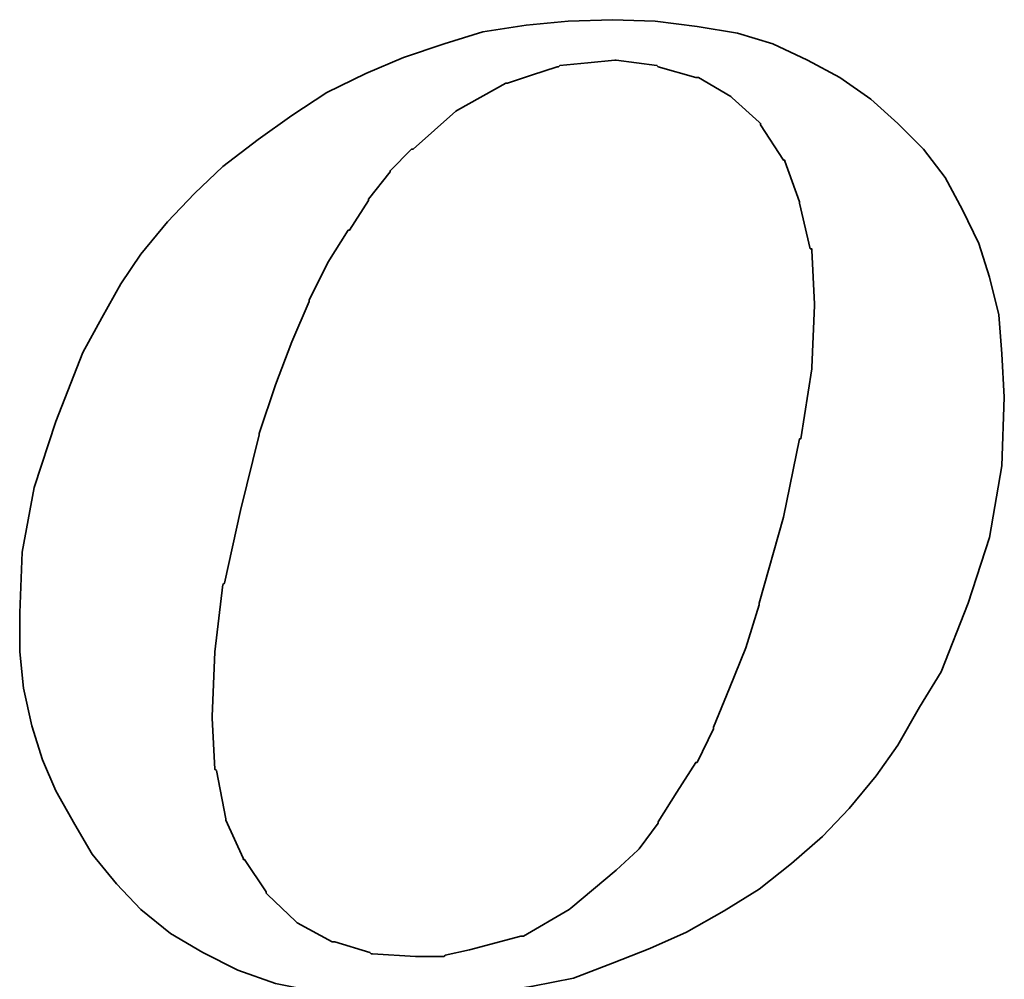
# Model space of a CAD drawing. Header units: millimetres. Extents: x -75 to 178, y -404 to -259.
# Tile 49 of 55: x 110.71 to 113.68, y -337.13 to -334.23. Entities that reach past the tile are written whole.
import ezdxf

# ---------------------------------------------------------------- set-up
doc = ezdxf.new("R2010")
doc.units = ezdxf.units.MM
doc.header["$LTSCALE"] = 0.1
doc.layers.add('DIM', color=4, linetype='CONTINUOUS')
doc.layers.add('layer 1', color=7, linetype='CONTINUOUS')

# ---------------------------------------------------------------- blocks, each defined once
blk = doc.blocks.new('TBI MOTION logo(完整正式版)')
at = {"layer": 'layer 1', "color": 22, "lineweight": 35}
for points, knots in [([(35.79625, -6.98375), (35.79625, -6.98375), (36.23125, -7.43875), (36.23125, -7.43875), (36.23125, -7.43875), (36.23125, -7.43875), (36.75625, -7.87125), (36.75625, -7.87125), (36.75625, -7.87125), (36.75625, -7.87125), (37.33125, -8.20375), (37.33125, -8.20375), (37.33125, -8.20375), (37.33125, -8.20375), (37.95625, -8.51875), (37.95625, -8.51875), (37.95625, -8.51875), (37.95625, -8.51875), (38.62625, -8.75875), (38.62625, -8.75875), (38.62625, -8.75875), (38.62625, -8.75875), (39.37125, -8.90375), (39.37125, -8.90375), (39.37125, -8.90375), (39.37125, -8.90375), (40.14125, -8.99875), (40.14125, -8.99875), (40.14125, -8.99875), (40.14125, -8.99875), (41.02625, -9.02375), (41.02625, -9.02375), (41.02625, -9.02375), (41.02625, -9.02375), (41.74625, -8.99875), (41.74625, -8.99875), (41.74625, -8.99875), (41.74625, -8.99875), (42.46625, -8.92375), (42.46625, -8.92375), (42.46625, -8.92375), (42.46625, -8.92375), (43.21125, -8.80625), (43.21125, -8.80625), (43.21125, -8.80625), (43.21125, -8.80625), (43.93125, -8.66375), (43.93125, -8.66375), (43.93125, -8.66375), (43.93125, -8.66375), (44.62625, -8.39875), (44.62625, -8.39875), (44.62625, -8.39875), (44.62625, -8.39875), (45.29625, -8.13375), (45.29625, -8.13375), (45.29625, -8.13375), (45.29625, -8.13375), (45.94625, -7.84375), (45.94625, -7.84375), (45.94625, -7.84375), (45.94625, -7.84375), (46.61625, -7.46375), (46.61625, -7.46375), (46.61625, -7.46375), (46.61625, -7.46375), (47.24125, -7.07875), (47.24125, -7.07875), (47.24125, -7.07875), (47.24125, -7.07875), (47.81625, -6.62375), (47.81625, -6.62375), (47.81625, -6.62375), (47.81625, -6.62375), (48.36875, -6.14375), (48.36875, -6.14375), (48.36875, -6.14375), (48.36875, -6.14375), (48.84625, -5.64125), (48.84625, -5.64125), (48.84625, -5.64125), (48.84625, -5.64125), (49.32625, -5.06375), (49.32625, -5.06375), (49.32625, -5.06375), (49.32625, -5.06375), (49.71125, -4.51374), (49.71125, -4.51374), (49.71125, -4.51374), (49.71125, -4.51374), (50.09625, -3.83874), (50.09625, -3.83874), (50.09625, -3.83874), (50.09625, -3.83874), (50.48125, -3.21374), (50.48125, -3.21374), (50.48125, -3.21374), (50.48125, -3.21374), (50.96125, -1.99125), (50.96125, -1.99125), (50.96125, -1.99125), (50.96125, -1.99125), (51.34375, -0.81875), (51.34375, -0.81875), (51.34375, -0.81875), (51.34375, -0.81875), (51.56125, 0.45624), (51.56125, 0.45624), (51.56125, 0.45624), (51.56125, 0.45624), (51.60625, 1.67624), (51.60625, 1.67624), (51.60625, 1.67624), (51.60625, 1.67624), (51.56125, 2.44625), (51.56125, 2.44625), (51.56125, 2.44625), (51.56125, 2.44625), (51.51125, 3.14125), (51.51125, 3.14125), (51.51125, 3.14125), (51.51125, 3.14125), (51.34375, 3.81125), (51.34375, 3.81125), (51.34375, 3.81125), (51.34375, 3.81125), (51.15125, 4.41125), (51.15125, 4.41125), (51.15125, 4.41125), (51.15125, 4.41125), (50.86125, 5.01125), (50.86125, 5.01125), (50.86125, 5.01125), (50.86125, 5.01125), (50.55125, 5.58875), (50.55125, 5.58875), (50.55125, 5.58875), (50.55125, 5.58875), (50.16625, 6.09125), (50.16625, 6.09125), (50.16625, 6.09125), (50.16625, 6.09125), (49.71125, 6.54875), (49.71125, 6.54875), (49.71125, 6.54875), (49.71125, 6.54875), (49.23125, 6.98125), (49.23125, 6.98125), (49.23125, 6.98125), (49.23125, 6.98125), (48.67875, 7.36625), (48.67875, 7.36625), (48.67875, 7.36625), (48.67875, 7.36625), (48.10375, 7.67625), (48.10375, 7.67625), (48.10375, 7.67625), (48.10375, 7.67625), (47.48125, 7.96375), (47.48125, 7.96375), (47.48125, 7.96375), (47.48125, 7.96375), (46.85625, 8.15625), (46.85625, 8.15625), (46.85625, 8.15625), (46.85625, 8.15625), (46.13625, 8.27624), (46.13625, 8.27624), (46.13625, 8.27624), (46.13625, 8.27624), (45.39125, 8.37125), (45.39125, 8.37125), (45.39125, 8.37125), (45.39125, 8.37125), (44.62625, 8.39624), (44.62625, 8.39624), (44.62625, 8.39624), (44.62625, 8.39624), (43.83625, 8.37125), (43.83625, 8.37125), (43.83625, 8.37125), (43.83625, 8.37125), (43.09125, 8.30125), (43.09125, 8.30125), (43.09125, 8.30125), (43.09125, 8.30125), (42.32125, 8.18125), (42.32125, 8.18125), (42.32125, 8.18125), (42.32125, 8.18125), (41.62875, 7.96375), (41.62875, 7.96375), (41.62875, 7.96375), (41.62875, 7.96375), (40.90625, 7.72625), (40.90625, 7.72625), (40.90625, 7.72625), (40.90625, 7.72625), (40.23624, 7.43625), (40.23624, 7.43625), (40.23624, 7.43625), (40.23624, 7.43625), (39.54124, 7.10125), (39.54124, 7.10125), (39.54124, 7.10125), (39.54124, 7.10125), (38.91625, 6.69125), (38.91625, 6.69125), (38.91625, 6.69125), (38.91625, 6.69125), (38.31625, 6.26125), (38.31625, 6.26125), (38.31625, 6.26125), (38.31625, 6.26125), (37.69125, 5.78125), (37.69125, 5.78125), (37.69125, 5.78125), (37.69125, 5.78125), (37.18625, 5.30125), (37.18625, 5.30125), (37.18625, 5.30125), (37.18625, 5.30125), (36.70625, 4.79624), (36.70625, 4.79624), (36.70625, 4.79624), (36.70625, 4.79624), (36.23125, 4.22125), (36.23125, 4.22125), (36.23125, 4.22125), (36.23125, 4.22125), (35.87124, 3.69375), (35.87124, 3.69375), (35.87124, 3.69375), (35.87124, 3.69375), (35.53125, 3.09125), (35.53125, 3.09125), (35.53125, 3.09125), (35.53125, 3.09125), (35.19875, 2.47125), (35.19875, 2.47125), (35.19875, 2.47125), (35.19875, 2.47125), (34.71625, 1.24625), (34.71625, 1.24625), (34.71625, 1.24625), (34.71625, 1.24625), (34.33125, 0.06874), (34.33125, 0.06874), (34.33125, 0.06874), (34.33125, 0.06874), (34.11625, -1.07875), (34.11625, -1.07875), (34.11625, -1.07875), (34.11625, -1.07875), (34.07125, -2.15875), (34.07125, -2.15875), (34.07125, -2.15875), (34.07125, -2.15875), (34.07125, -2.85375), (34.07125, -2.85375), (34.07125, -2.85375), (34.07125, -2.85375), (34.14125, -3.50375), (34.14125, -3.50375), (34.14125, -3.50375), (34.14125, -3.50375), (34.28625, -4.17375), (34.28625, -4.17375), (34.28625, -4.17375), (34.28625, -4.17375), (34.47625, -4.77624), (34.47625, -4.77624), (34.47625, -4.77624), (34.47625, -4.77624), (34.71625, -5.32625), (34.71625, -5.32625), (34.71625, -5.32625), (34.71625, -5.32625), (35.05375, -5.92875), (35.05375, -5.92875), (35.05375, -5.92875), (35.05375, -5.92875), (35.36375, -6.45375), (35.36375, -6.45375), (35.36375, -6.45375), (35.36375, -6.45375), (35.79625, -6.98375), (35.79625, -6.98375)], [0, 0, 0, 0, 0.01388889, 0.01388889, 0.01388889, 0.01388889, 0.02777778, 0.02777778, 0.02777778, 0.02777778, 0.04166667, 0.04166667, 0.04166667, 0.04166667, 0.05555556, 0.05555556, 0.05555556, 0.05555556, 0.06944444, 0.06944444, 0.06944444, 0.06944444, 0.08333333, 0.08333333, 0.08333333, 0.08333333, 0.09722222, 0.09722222, 0.09722222, 0.09722222, 0.11111111, 0.11111111, 0.11111111, 0.11111111, 0.125, 0.125, 0.125, 0.125, 0.13888889, 0.13888889, 0.13888889, 0.13888889, 0.15277778, 0.15277778, 0.15277778, 0.15277778, 0.16666667, 0.16666667, 0.16666667, 0.16666667, 0.18055556, 0.18055556, 0.18055556, 0.18055556, 0.19444444, 0.19444444, 0.19444444, 0.19444444, 0.20833333, 0.20833333, 0.20833333, 0.20833333, 0.22222222, 0.22222222, 0.22222222, 0.22222222, 0.23611111, 0.23611111, 0.23611111, 0.23611111, 0.25, 0.25, 0.25, 0.25, 0.26388889, 0.26388889, 0.26388889, 0.26388889, 0.27777778, 0.27777778, 0.27777778, 0.27777778, 0.29166667, 0.29166667, 0.29166667, 0.29166667, 0.30555556, 0.30555556, 0.30555556, 0.30555556, 0.31944444, 0.31944444, 0.31944444, 0.31944444, 0.33333333, 0.33333333, 0.33333333, 0.33333333, 0.34722222, 0.34722222, 0.34722222, 0.34722222, 0.36111111, 0.36111111, 0.36111111, 0.36111111, 0.375, 0.375, 0.375, 0.375, 0.38888889, 0.38888889, 0.38888889, 0.38888889, 0.40277778, 0.40277778, 0.40277778, 0.40277778, 0.41666667, 0.41666667, 0.41666667, 0.41666667, 0.43055556, 0.43055556, 0.43055556, 0.43055556, 0.44444444, 0.44444444, 0.44444444, 0.44444444, 0.45833333, 0.45833333, 0.45833333, 0.45833333, 0.47222222, 0.47222222, 0.47222222, 0.47222222, 0.48611111, 0.48611111, 0.48611111, 0.48611111, 0.5, 0.5, 0.5, 0.5, 0.51388889, 0.51388889, 0.51388889, 0.51388889, 0.52777778, 0.52777778, 0.52777778, 0.52777778, 0.54166667, 0.54166667, 0.54166667, 0.54166667, 0.55555556, 0.55555556, 0.55555556, 0.55555556, 0.56944444, 0.56944444, 0.56944444, 0.56944444, 0.58333333, 0.58333333, 0.58333333, 0.58333333, 0.59722222, 0.59722222, 0.59722222, 0.59722222, 0.61111111, 0.61111111, 0.61111111, 0.61111111, 0.625, 0.625, 0.625, 0.625, 0.63888889, 0.63888889, 0.63888889, 0.63888889, 0.65277778, 0.65277778, 0.65277778, 0.65277778, 0.66666667, 0.66666667, 0.66666667, 0.66666667, 0.68055556, 0.68055556, 0.68055556, 0.68055556, 0.69444444, 0.69444444, 0.69444444, 0.69444444, 0.70833333, 0.70833333, 0.70833333, 0.70833333, 0.72222222, 0.72222222, 0.72222222, 0.72222222, 0.73611111, 0.73611111, 0.73611111, 0.73611111, 0.75, 0.75, 0.75, 0.75, 0.76388889, 0.76388889, 0.76388889, 0.76388889, 0.77777778, 0.77777778, 0.77777778, 0.77777778, 0.79166667, 0.79166667, 0.79166667, 0.79166667, 0.80555556, 0.80555556, 0.80555556, 0.80555556, 0.81944444, 0.81944444, 0.81944444, 0.81944444, 0.83333333, 0.83333333, 0.83333333, 0.83333333, 0.84722222, 0.84722222, 0.84722222, 0.84722222, 0.86111111, 0.86111111, 0.86111111, 0.86111111, 0.875, 0.875, 0.875, 0.875, 0.88888889, 0.88888889, 0.88888889, 0.88888889, 0.90277778, 0.90277778, 0.90277778, 0.90277778, 0.91666667, 0.91666667, 0.91666667, 0.91666667, 0.93055556, 0.93055556, 0.93055556, 0.93055556, 0.94444444, 0.94444444, 0.94444444, 0.94444444, 0.95833333, 0.95833333, 0.95833333, 0.95833333, 0.97222222, 0.97222222, 0.97222222, 0.97222222, 0.98611111, 0.98611111, 0.98611111, 0.98611111, 1, 1, 1, 1]), ([(38.33875, 1.03124), (38.33875, 1.03124), (38.62625, 1.89625), (38.62625, 1.89625), (38.62625, 1.89625), (38.62625, 1.89625), (38.91625, 2.66375), (38.91625, 2.66375), (38.91625, 2.66375), (38.91625, 2.66375), (39.22625, 3.38125), (39.22625, 3.38125), (39.22625, 3.38125), (39.22625, 3.38125), (39.22625, 3.40624), (39.22625, 3.40624), (39.22625, 3.40624), (39.22625, 3.40624), (39.56124, 4.07624), (39.56124, 4.07624), (39.56124, 4.07624), (39.56124, 4.07624), (39.92125, 4.65125), (39.92125, 4.65125), (39.92125, 4.65125), (39.92125, 4.65125), (39.94625, 4.65125), (39.94625, 4.65125), (39.94625, 4.65125), (39.94625, 4.65125), (40.28125, 5.17875), (40.28125, 5.17875), (40.28125, 5.17875), (40.28125, 5.17875), (40.28125, 5.20375), (40.28125, 5.20375), (40.28125, 5.20375), (40.28125, 5.20375), (40.66875, 5.68625), (40.66875, 5.68625), (40.66875, 5.68625), (40.66875, 5.68625), (40.66875, 5.70625), (40.66875, 5.70625), (40.66875, 5.70625), (40.66875, 5.70625), (41.05124, 6.09125), (41.05124, 6.09125), (41.05124, 6.09125), (41.05124, 6.09125), (41.07625, 6.09125), (41.07625, 6.09125), (41.07625, 6.09125), (41.07625, 6.09125), (41.84125, 6.76625), (41.84125, 6.76625), (41.84125, 6.76625), (41.84125, 6.76625), (41.86625, 6.78625), (41.86625, 6.78625), (41.86625, 6.78625), (41.86625, 6.78625), (42.73125, 7.26624), (42.73125, 7.26624), (42.73125, 7.26624), (42.73125, 7.26624), (42.75625, 7.26624), (42.75625, 7.26624), (42.75625, 7.26624), (42.75625, 7.26624), (43.18625, 7.41125), (43.18625, 7.41125), (43.18625, 7.41125), (43.18625, 7.41125), (43.64125, 7.55625), (43.64125, 7.55625), (43.64125, 7.55625), (43.64125, 7.55625), (43.66625, 7.55625), (43.66625, 7.55625), (43.66625, 7.55625), (43.66625, 7.55625), (43.69125, 7.58124), (43.69125, 7.58124), (43.69125, 7.58124), (43.69125, 7.58124), (44.19125, 7.62625), (44.19125, 7.62625), (44.19125, 7.62625), (44.19125, 7.62625), (44.67125, 7.67625), (44.67125, 7.67625), (44.67125, 7.67625), (44.67125, 7.67625), (44.69625, 7.67625), (44.69625, 7.67625), (44.69625, 7.67625), (44.69625, 7.67625), (45.41875, 7.58124), (45.41875, 7.58124), (45.41875, 7.58124), (45.41875, 7.58124), (45.44125, 7.55625), (45.44125, 7.55625), (45.44125, 7.55625), (45.44125, 7.55625), (46.11125, 7.36625), (46.11125, 7.36625), (46.11125, 7.36625), (46.11125, 7.36625), (46.13625, 7.36625), (46.13625, 7.36625), (46.13625, 7.36625), (46.13625, 7.36625), (46.15875, 7.36625), (46.15875, 7.36625), (46.15875, 7.36625), (46.15875, 7.36625), (46.73625, 7.02624), (46.73625, 7.02624), (46.73625, 7.02624), (46.73625, 7.02624), (46.76125, 7.00624), (46.76125, 7.00624), (46.76125, 7.00624), (46.76125, 7.00624), (47.24125, 6.57124), (47.24125, 6.57124), (47.24125, 6.57124), (47.24125, 6.57124), (47.26625, 6.54875), (47.26625, 6.54875), (47.26625, 6.54875), (47.26625, 6.54875), (47.26625, 6.52375), (47.26625, 6.52375), (47.26625, 6.52375), (47.26625, 6.52375), (47.67375, 5.89875), (47.67375, 5.89875), (47.67375, 5.89875), (47.67375, 5.89875), (47.69625, 5.89875), (47.69625, 5.89875), (47.69625, 5.89875), (47.69625, 5.89875), (47.69625, 5.87625), (47.69625, 5.87625), (47.69625, 5.87625), (47.69625, 5.87625), (47.96125, 5.15625), (47.96125, 5.15625), (47.96125, 5.15625), (47.96125, 5.15625), (47.96125, 5.13125), (47.96125, 5.13125), (47.96125, 5.13125), (47.96125, 5.13125), (48.15125, 4.31875), (48.15125, 4.31875), (48.15125, 4.31875), (48.15125, 4.31875), (48.17625, 4.31875), (48.17625, 4.31875), (48.17625, 4.31875), (48.17625, 4.31875), (48.17625, 4.29125), (48.17625, 4.29125), (48.17625, 4.29125), (48.17625, 4.29125), (48.22625, 3.33125), (48.22625, 3.33125), (48.22625, 3.33125), (48.22625, 3.33125), (48.22625, 3.30875), (48.22625, 3.30875), (48.22625, 3.30875), (48.22625, 3.30875), (48.17625, 2.20624), (48.17625, 2.20624), (48.17625, 2.20624), (48.17625, 2.20624), (48.17625, 2.18124), (48.17625, 2.18124), (48.17625, 2.18124), (48.17625, 2.18124), (47.98375, 0.93624), (47.98375, 0.93624), (47.98375, 0.93624), (47.98375, 0.93624), (47.96125, 0.93624), (47.96125, 0.93624), (47.96125, 0.93624), (47.96125, 0.93624), (47.67375, -0.45874), (47.67375, -0.45874), (47.67375, -0.45874), (47.67375, -0.45874), (47.24125, -1.99125), (47.24125, -1.99125), (47.24125, -1.99125), (47.24125, -1.99125), (47.24125, -2.01874), (47.24125, -2.01874), (47.24125, -2.01874), (47.24125, -2.01874), (47.00125, -2.78375), (47.00125, -2.78375), (47.00125, -2.78375), (47.00125, -2.78375), (46.71125, -3.50375), (46.71125, -3.50375), (46.71125, -3.50375), (46.71125, -3.50375), (46.42625, -4.19875), (46.42625, -4.19875), (46.42625, -4.19875), (46.42625, -4.19875), (46.42625, -4.22375), (46.42625, -4.22375), (46.42625, -4.22375), (46.42625, -4.22375), (46.13625, -4.82374), (46.13625, -4.82374), (46.13625, -4.82374), (46.13625, -4.82374), (46.11125, -4.82374), (46.11125, -4.82374), (46.11125, -4.82374), (46.11125, -4.82374), (45.77625, -5.35125), (45.77625, -5.35125), (45.77625, -5.35125), (45.77625, -5.35125), (45.44125, -5.87875), (45.44125, -5.87875), (45.44125, -5.87875), (45.44125, -5.87875), (45.44125, -5.90375), (45.44125, -5.90375), (45.44125, -5.90375), (45.44125, -5.90375), (45.10625, -6.35875), (45.10625, -6.35875), (45.10625, -6.35875), (45.10625, -6.35875), (45.08125, -6.38375), (45.08125, -6.38375), (45.08125, -6.38375), (45.08125, -6.38375), (44.69625, -6.74375), (44.69625, -6.74375), (44.69625, -6.74375), (44.69625, -6.74375), (43.88375, -7.41625), (43.88375, -7.41625), (43.88375, -7.41625), (43.88375, -7.41625), (43.85625, -7.43875), (43.85625, -7.43875), (43.85625, -7.43875), (43.85625, -7.43875), (43.04125, -7.91875), (43.04125, -7.91875), (43.04125, -7.91875), (43.04125, -7.91875), (43.01625, -7.91875), (43.01625, -7.91875), (43.01625, -7.91875), (43.01625, -7.91875), (42.99625, -7.91875), (42.99625, -7.91875), (42.99625, -7.91875), (42.99625, -7.91875), (42.08125, -8.15875), (42.08125, -8.15875), (42.08125, -8.15875), (42.08125, -8.15875), (41.65125, -8.25625), (41.65125, -8.25625), (41.65125, -8.25625), (41.65125, -8.25625), (41.62875, -8.27875), (41.62875, -8.27875), (41.62875, -8.27875), (41.62875, -8.27875), (41.60125, -8.27875), (41.60125, -8.27875), (41.60125, -8.27875), (41.60125, -8.27875), (41.12125, -8.27875), (41.12125, -8.27875), (41.12125, -8.27875), (41.12125, -8.27875), (40.35624, -8.23125), (40.35624, -8.23125), (40.35624, -8.23125), (40.35624, -8.23125), (40.33125, -8.23125), (40.33125, -8.23125), (40.33125, -8.23125), (40.33125, -8.23125), (40.30625, -8.20375), (40.30625, -8.20375), (40.30625, -8.20375), (40.30625, -8.20375), (39.68375, -8.01375), (39.68375, -8.01375), (39.68375, -8.01375), (39.68375, -8.01375), (39.66124, -8.01375), (39.66124, -8.01375), (39.66124, -8.01375), (39.66124, -8.01375), (39.63625, -8.01375), (39.63625, -8.01375), (39.63625, -8.01375), (39.63625, -8.01375), (39.01125, -7.67875), (39.01125, -7.67875), (39.01125, -7.67875), (39.01125, -7.67875), (38.98875, -7.65375), (38.98875, -7.65375), (38.98875, -7.65375), (38.98875, -7.65375), (38.48625, -7.17375), (38.48625, -7.17375), (38.48625, -7.17375), (38.48625, -7.17375), (38.45875, -7.14875), (38.45875, -7.14875), (38.45875, -7.14875), (38.45875, -7.14875), (38.45875, -7.12875), (38.45875, -7.12875), (38.45875, -7.12875), (38.45875, -7.12875), (38.07625, -6.54875), (38.07625, -6.54875), (38.07625, -6.54875), (38.07625, -6.54875), (38.05125, -6.54875), (38.05125, -6.54875), (38.05125, -6.54875), (38.05125, -6.54875), (38.05125, -6.52875), (38.05125, -6.52875), (38.05125, -6.52875), (38.05125, -6.52875), (37.74125, -5.85375), (37.74125, -5.85375), (37.74125, -5.85375), (37.74125, -5.85375), (37.74125, -5.82875), (37.74125, -5.82875), (37.74125, -5.82875), (37.74125, -5.82875), (37.57375, -4.96875), (37.57375, -4.96875), (37.57375, -4.96875), (37.57375, -4.96875), (37.54625, -4.94375), (37.54625, -4.94375), (37.54625, -4.94375), (37.54625, -4.94375), (37.50125, -4.03375), (37.50125, -4.03375), (37.50125, -4.03375), (37.50125, -4.03375), (37.50125, -4.00875), (37.50125, -4.00875), (37.50125, -4.00875), (37.50125, -4.00875), (37.54625, -2.85375), (37.54625, -2.85375), (37.54625, -2.85375), (37.54625, -2.85375), (37.69125, -1.65875), (37.69125, -1.65875), (37.69125, -1.65875), (37.69125, -1.65875), (37.71624, -1.63375), (37.71624, -1.63375), (37.71624, -1.63375), (37.71624, -1.63375), (38.00375, -0.33875), (38.00375, -0.33875), (38.00375, -0.33875), (38.00375, -0.33875), (38.33875, 1.00624), (38.33875, 1.00624), (38.33875, 1.00624), (38.33875, 1.00624), (38.33875, 1.03124), (38.33875, 1.03124)], [0, 0, 0, 0, 0.01010101, 0.01010101, 0.01010101, 0.01010101, 0.02020202, 0.02020202, 0.02020202, 0.02020202, 0.03030303, 0.03030303, 0.03030303, 0.03030303, 0.04040404, 0.04040404, 0.04040404, 0.04040404, 0.05050505, 0.05050505, 0.05050505, 0.05050505, 0.06060606, 0.06060606, 0.06060606, 0.06060606, 0.07070707, 0.07070707, 0.07070707, 0.07070707, 0.08080808, 0.08080808, 0.08080808, 0.08080808, 0.09090909, 0.09090909, 0.09090909, 0.09090909, 0.1010101, 0.1010101, 0.1010101, 0.1010101, 0.11111111, 0.11111111, 0.11111111, 0.11111111, 0.12121212, 0.12121212, 0.12121212, 0.12121212, 0.13131313, 0.13131313, 0.13131313, 0.13131313, 0.14141414, 0.14141414, 0.14141414, 0.14141414, 0.15151515, 0.15151515, 0.15151515, 0.15151515, 0.16161616, 0.16161616, 0.16161616, 0.16161616, 0.17171717, 0.17171717, 0.17171717, 0.17171717, 0.18181818, 0.18181818, 0.18181818, 0.18181818, 0.19191919, 0.19191919, 0.19191919, 0.19191919, 0.2020202, 0.2020202, 0.2020202, 0.2020202, 0.21212121, 0.21212121, 0.21212121, 0.21212121, 0.22222222, 0.22222222, 0.22222222, 0.22222222, 0.23232323, 0.23232323, 0.23232323, 0.23232323, 0.24242424, 0.24242424, 0.24242424, 0.24242424, 0.25252525, 0.25252525, 0.25252525, 0.25252525, 0.26262626, 0.26262626, 0.26262626, 0.26262626, 0.27272727, 0.27272727, 0.27272727, 0.27272727, 0.28282828, 0.28282828, 0.28282828, 0.28282828, 0.29292929, 0.29292929, 0.29292929, 0.29292929, 0.3030303, 0.3030303, 0.3030303, 0.3030303, 0.31313131, 0.31313131, 0.31313131, 0.31313131, 0.32323232, 0.32323232, 0.32323232, 0.32323232, 0.33333333, 0.33333333, 0.33333333, 0.33333333, 0.34343434, 0.34343434, 0.34343434, 0.34343434, 0.35353535, 0.35353535, 0.35353535, 0.35353535, 0.36363636, 0.36363636, 0.36363636, 0.36363636, 0.37373737, 0.37373737, 0.37373737, 0.37373737, 0.38383838, 0.38383838, 0.38383838, 0.38383838, 0.39393939, 0.39393939, 0.39393939, 0.39393939, 0.4040404, 0.4040404, 0.4040404, 0.4040404, 0.41414141, 0.41414141, 0.41414141, 0.41414141, 0.42424242, 0.42424242, 0.42424242, 0.42424242, 0.43434343, 0.43434343, 0.43434343, 0.43434343, 0.44444444, 0.44444444, 0.44444444, 0.44444444, 0.45454545, 0.45454545, 0.45454545, 0.45454545, 0.46464646, 0.46464646, 0.46464646, 0.46464646, 0.47474747, 0.47474747, 0.47474747, 0.47474747, 0.48484848, 0.48484848, 0.48484848, 0.48484848, 0.49494949, 0.49494949, 0.49494949, 0.49494949, 0.50505051, 0.50505051, 0.50505051, 0.50505051, 0.51515152, 0.51515152, 0.51515152, 0.51515152, 0.52525253, 0.52525253, 0.52525253, 0.52525253, 0.53535354, 0.53535354, 0.53535354, 0.53535354, 0.54545455, 0.54545455, 0.54545455, 0.54545455, 0.55555556, 0.55555556, 0.55555556, 0.55555556, 0.56565657, 0.56565657, 0.56565657, 0.56565657, 0.57575758, 0.57575758, 0.57575758, 0.57575758, 0.58585859, 0.58585859, 0.58585859, 0.58585859, 0.5959596, 0.5959596, 0.5959596, 0.5959596, 0.60606061, 0.60606061, 0.60606061, 0.60606061, 0.61616162, 0.61616162, 0.61616162, 0.61616162, 0.62626263, 0.62626263, 0.62626263, 0.62626263, 0.63636364, 0.63636364, 0.63636364, 0.63636364, 0.64646465, 0.64646465, 0.64646465, 0.64646465, 0.65656566, 0.65656566, 0.65656566, 0.65656566, 0.66666667, 0.66666667, 0.66666667, 0.66666667, 0.67676768, 0.67676768, 0.67676768, 0.67676768, 0.68686869, 0.68686869, 0.68686869, 0.68686869, 0.6969697, 0.6969697, 0.6969697, 0.6969697, 0.70707071, 0.70707071, 0.70707071, 0.70707071, 0.71717172, 0.71717172, 0.71717172, 0.71717172, 0.72727273, 0.72727273, 0.72727273, 0.72727273, 0.73737374, 0.73737374, 0.73737374, 0.73737374, 0.74747475, 0.74747475, 0.74747475, 0.74747475, 0.75757576, 0.75757576, 0.75757576, 0.75757576, 0.76767677, 0.76767677, 0.76767677, 0.76767677, 0.77777778, 0.77777778, 0.77777778, 0.77777778, 0.78787879, 0.78787879, 0.78787879, 0.78787879, 0.7979798, 0.7979798, 0.7979798, 0.7979798, 0.80808081, 0.80808081, 0.80808081, 0.80808081, 0.81818182, 0.81818182, 0.81818182, 0.81818182, 0.82828283, 0.82828283, 0.82828283, 0.82828283, 0.83838384, 0.83838384, 0.83838384, 0.83838384, 0.84848485, 0.84848485, 0.84848485, 0.84848485, 0.85858586, 0.85858586, 0.85858586, 0.85858586, 0.86868687, 0.86868687, 0.86868687, 0.86868687, 0.87878788, 0.87878788, 0.87878788, 0.87878788, 0.88888889, 0.88888889, 0.88888889, 0.88888889, 0.8989899, 0.8989899, 0.8989899, 0.8989899, 0.90909091, 0.90909091, 0.90909091, 0.90909091, 0.91919192, 0.91919192, 0.91919192, 0.91919192, 0.92929293, 0.92929293, 0.92929293, 0.92929293, 0.93939394, 0.93939394, 0.93939394, 0.93939394, 0.94949495, 0.94949495, 0.94949495, 0.94949495, 0.95959596, 0.95959596, 0.95959596, 0.95959596, 0.96969697, 0.96969697, 0.96969697, 0.96969697, 0.97979798, 0.97979798, 0.97979798, 0.97979798, 0.98989899, 0.98989899, 0.98989899, 0.98989899, 1, 1, 1, 1])]:
    blk.add_open_spline(points, degree=3, knots=knots, dxfattribs=at)

msp = doc.modelspace()

# ---------------------------------------------------------------- block references
at = {"layer": 'DIM', "color": 7, "xscale": 0.169477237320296, "yscale": 0.169477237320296, "zscale": 0.169477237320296}
msp.add_blockref('TBI MOTION logo(完整正式版)', (104.9368, -335.6557), dxfattribs=at)

doc.saveas('drawing.dxf')
